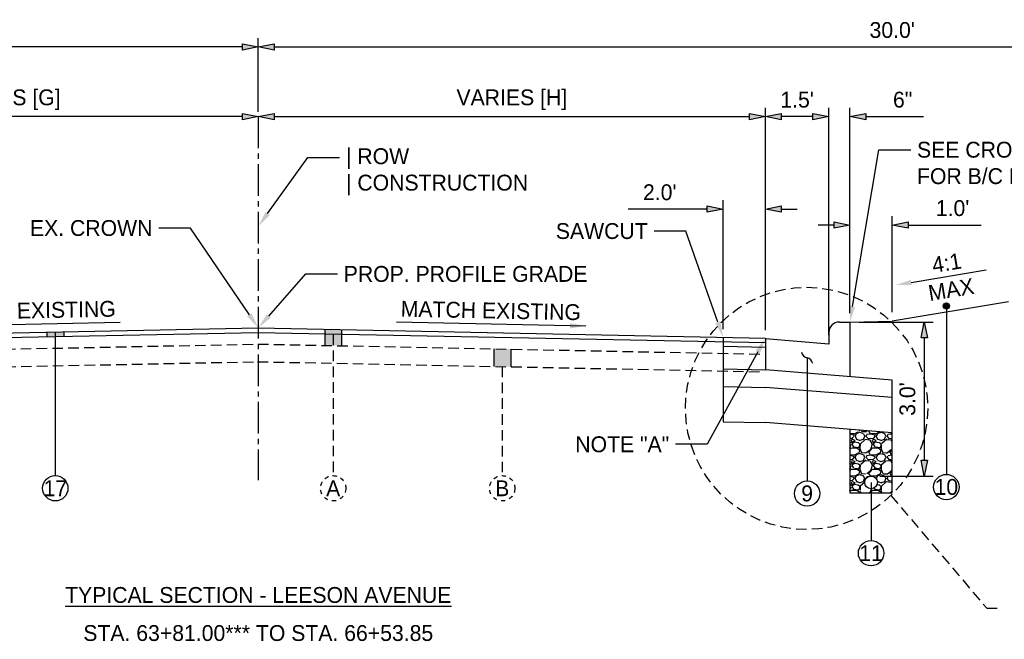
# Model space of a CAD drawing. Header units: feet. Extents: x 18895 to 19174, y 13693 to 13938.
# Tile 16 of 17: x 19136 to 19159, y 13819 to 13834. Entities that reach past the tile are written whole.
import ezdxf
from ezdxf import colors
from ezdxf.entities.mleader import LeaderData, LeaderLine
from ezdxf.math import Vec2, Vec3

# ---------------------------------------------------------------- set-up
doc = ezdxf.new("R2010")
doc.units = ezdxf.units.FT
doc.header["$MEASUREMENT"] = 0
doc.linetypes.add('CENTER2', pattern=[1.125, 0.75, -0.125, 0.125, -0.125])
doc.linetypes.add('DASHED2', pattern=[0.375, 0.25, -0.125])
for name, color, linetype in [('PV_P_EOP', 7, 'Continuous'), ('PV_P_Text', 7, 'Continuous'), ('PV_X_Text', 7, 'Continuous')]:
    doc.layers.add(name, color=color, linetype=linetype)
doc.styles.add('Slanted-Normal', font='font31.shx', dxfattribs={"height": 0.125})
doc.styles.get("Standard").update_dxf_attribs({"font": 'font31.shx'})
doc.dimstyles.new('Dec-1  Slanted', dxfattribs={"dimtxt": 0.125, "dimasz": 0.125, "dimexe": 0.07000000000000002, "dimexo": 0.07000000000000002, "dimgap": 0.07000000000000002, "dimtad": 1, "dimdec": 1, "dimzin": 3, "dimdsep": 46, "dimtxsty": 'Slanted-Normal', "dimblk": 'Dim1', "dimcen": 0, "dimclrd": 95, "dimclre": 95, "dimclrt": 7, "dimadec": 1, "dimazin": 3, "dimtfac": 1, "dimtdec": 1, "dimtix": 1, "dimtofl": 0, "dimtmove": 1, "dimatfit": 3, "dimldrblk": 'Dim1', "dimfxl": 1, "dimtolj": 1, "dimtzin": 0, "dimlwd": -1, "dimlwe": -1, "dimarcsym": 0})

# ---------------------------------------------------------------- blocks, each defined once
blk = doc.blocks.new('Dim1')
h = blk.add_hatch(color=4)
h.dxf.hatch_style = 1
h.paths.add_polyline_path([(0, 0), (-1.000000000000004, -0.1999999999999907), (-1.000000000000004, 0.1999999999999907)])
at = {"color": 4}
blk.add_lwpolyline([(0, 0), (-1.000000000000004, -0.1999999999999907), (-1.000000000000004, 0.1999999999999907), (0, 0)], dxfattribs=at)
blk = doc.blocks.new('*D965')
at = {"layer": 'Defpoints', "color": 0, "transparency": 16777216}
for p in [(19141.76597656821, 13831.56598745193), (19153.76597656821, 13831.56598745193), (19153.76597656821, 13826.32598745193)]:
    blk.add_point(p, dxfattribs=at)
at = {"layer": 'PV_X_Text', "color": 95, "linetype": 'Continuous', "transparency": 16777216}
for p, q in [((19153.76597656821, 13826.53598745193), (19153.76597656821, 13831.77598745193)), ((19142.14097656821, 13831.56598745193), (19153.39097656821, 13831.56598745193))]:
    blk.add_line(p, q, dxfattribs=at)
at = {"layer": 'PV_X_Text', "color": 95, "transparency": 16777216, "xscale": 0.375, "yscale": 0.375, "zscale": 0.375, "rotation": 180}
blk.add_blockref('Dim1', (19141.76597656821, 13831.56598745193), dxfattribs=at)
at = {"layer": 'PV_X_Text', "color": 95, "transparency": 16777216, "xscale": 0.375, "yscale": 0.375, "zscale": 0.375}
blk.add_blockref('Dim1', (19153.76597656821, 13831.56598745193), dxfattribs=at)
at = {"layer": 'PV_X_Text', "color": 7, "transparency": 16777216, "insert": (19147.76597656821, 13831.96348745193), "char_height": 0.375, "attachment_point": 5, "style": 'Slanted-Normal'}
blk.add_mtext('\\A1;VARIES [H]', dxfattribs=at)
blk = doc.blocks.new('*D967')
at = {"layer": 'Defpoints', "color": 0, "transparency": 16777216}
for p in [(19155.76597656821, 13831.56598745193), (19155.76597656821, 13826.70598745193), (19155.26597656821, 13826.45598745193)]:
    blk.add_point(p, dxfattribs=at)
at = {"layer": 'PV_X_Text', "color": 95, "linetype": 'Continuous', "transparency": 16777216}
for p, q in [((19155.26597656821, 13826.66598745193), (19155.26597656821, 13831.77598745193)), ((19155.76597656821, 13826.91598745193), (19155.76597656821, 13831.77598745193)), ((19154.89097656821, 13831.56598745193), (19154.51597656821, 13831.56598745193)), ((19156.14097656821, 13831.56598745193), (19157.51038133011, 13831.56598745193))]:
    blk.add_line(p, q, dxfattribs=at)
at = {"layer": 'PV_X_Text', "color": 95, "transparency": 16777216, "xscale": 0.375, "yscale": 0.375, "zscale": 0.375}
blk.add_blockref('Dim1', (19155.26597656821, 13831.56598745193), dxfattribs=at)
at = {"layer": 'PV_X_Text', "color": 95, "transparency": 16777216, "xscale": 0.375, "yscale": 0.375, "zscale": 0.375, "rotation": 180}
blk.add_blockref('Dim1', (19155.76597656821, 13831.56598745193), dxfattribs=at)
at = {"layer": 'PV_X_Text', "color": 7, "transparency": 16777216, "insert": (19157.01317894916, 13831.96348745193), "char_height": 0.375, "attachment_point": 5, "style": 'Slanted-Normal'}
blk.add_mtext('\\A1;6"', dxfattribs=at)
blk = doc.blocks.new('*D966')
at = {"layer": 'Defpoints', "color": 0, "transparency": 16777216}
for p in [(19153.76597656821, 13831.56598745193), (19153.76597656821, 13826.30512099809), (19155.26597656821, 13826.18512099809)]:
    blk.add_point(p, dxfattribs=at)
at = {"layer": 'PV_X_Text', "color": 95, "linetype": 'Continuous', "transparency": 16777216}
for p, q in [((19153.76597656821, 13826.51512099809), (19153.76597656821, 13831.77598745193)), ((19155.26597656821, 13826.39512099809), (19155.26597656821, 13831.77598745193)), ((19154.89097656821, 13831.56598745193), (19154.14097656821, 13831.56598745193))]:
    blk.add_line(p, q, dxfattribs=at)
at = {"layer": 'PV_X_Text', "color": 95, "transparency": 16777216, "xscale": 0.375, "yscale": 0.375, "zscale": 0.375, "rotation": 180}
blk.add_blockref('Dim1', (19153.76597656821, 13831.56598745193), dxfattribs=at)
at = {"layer": 'PV_X_Text', "color": 95, "transparency": 16777216, "xscale": 0.375, "yscale": 0.375, "zscale": 0.375}
blk.add_blockref('Dim1', (19155.26597656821, 13831.56598745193), dxfattribs=at)
at = {"layer": 'PV_X_Text', "color": 7, "transparency": 16777216, "insert": (19154.51597656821, 13831.96348745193), "char_height": 0.375, "attachment_point": 5, "style": 'Slanted-Normal'}
blk.add_mtext("\\A1;1.5'", dxfattribs=at)
blk = doc.blocks.new('*D968')
at = {"layer": 'Defpoints', "color": 0, "transparency": 16777216}
for p in [(19171.76597656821, 13833.21325701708), (19141.76597656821, 13831.46407051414), (19171.76597656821, 13831.46407051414)]:
    blk.add_point(p, dxfattribs=at)
at = {"layer": 'PV_X_Text', "color": 95, "linetype": 'Continuous', "transparency": 16777216}
for p, q in [((19141.76597656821, 13831.67407051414), (19141.76597656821, 13833.42325701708)), ((19171.76597656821, 13831.67407051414), (19171.76597656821, 13833.42325701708)), ((19142.14097656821, 13833.21325701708), (19171.39097656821, 13833.21325701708))]:
    blk.add_line(p, q, dxfattribs=at)
at = {"layer": 'PV_X_Text', "color": 95, "transparency": 16777216, "xscale": 0.375, "yscale": 0.375, "zscale": 0.375, "rotation": 180}
blk.add_blockref('Dim1', (19141.76597656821, 13833.21325701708), dxfattribs=at)
at = {"layer": 'PV_X_Text', "color": 95, "transparency": 16777216, "xscale": 0.375, "yscale": 0.375, "zscale": 0.375}
blk.add_blockref('Dim1', (19171.76597656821, 13833.21325701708), dxfattribs=at)
at = {"layer": 'PV_X_Text', "color": 7, "transparency": 16777216, "insert": (19156.76597656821, 13833.61075701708), "char_height": 0.375, "attachment_point": 5, "style": 'Slanted-Normal'}
blk.add_mtext("\\A1;30.0'", dxfattribs=at)
blk = doc.blocks.new('*D969')
at = {"layer": 'Defpoints', "color": 0, "transparency": 16777216}
for p in [(19129.76597656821, 13831.56598745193), (19141.76597656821, 13831.56598745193), (19129.76597656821, 13826.32598745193)]:
    blk.add_point(p, dxfattribs=at)
at = {"layer": 'PV_X_Text', "color": 95, "linetype": 'Continuous', "transparency": 16777216}
for p, q in [((19129.76597656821, 13826.53598745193), (19129.76597656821, 13831.77598745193)), ((19141.39097656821, 13831.56598745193), (19130.14097656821, 13831.56598745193))]:
    blk.add_line(p, q, dxfattribs=at)
at = {"layer": 'PV_X_Text', "color": 95, "transparency": 16777216, "xscale": 0.375, "yscale": 0.375, "zscale": 0.375, "rotation": 180}
blk.add_blockref('Dim1', (19129.76597656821, 13831.56598745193), dxfattribs=at)
at = {"layer": 'PV_X_Text', "color": 95, "transparency": 16777216, "xscale": 0.375, "yscale": 0.375, "zscale": 0.375}
blk.add_blockref('Dim1', (19141.76597656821, 13831.56598745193), dxfattribs=at)
at = {"layer": 'PV_X_Text', "color": 7, "transparency": 16777216, "insert": (19135.76597656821, 13831.96348745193), "char_height": 0.375, "attachment_point": 5, "style": 'Slanted-Normal'}
blk.add_mtext('\\A1;VARIES [G]', dxfattribs=at)
blk = doc.blocks.new('*D964')
at = {"layer": 'Defpoints', "color": 0, "transparency": 16777216}
for p in [(19111.76597656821, 13833.21325701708), (19111.76597656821, 13831.46407051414), (19141.76597656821, 13831.56598745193)]:
    blk.add_point(p, dxfattribs=at)
at = {"layer": 'PV_X_Text', "color": 95, "linetype": 'Continuous', "transparency": 16777216}
for p, q in [((19111.76597656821, 13831.67407051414), (19111.76597656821, 13833.42325701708)), ((19141.76597656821, 13831.77598745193), (19141.76597656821, 13833.42325701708)), ((19141.39097656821, 13833.21325701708), (19112.14097656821, 13833.21325701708))]:
    blk.add_line(p, q, dxfattribs=at)
at = {"layer": 'PV_X_Text', "color": 95, "transparency": 16777216, "xscale": 0.375, "yscale": 0.375, "zscale": 0.375, "rotation": 180}
blk.add_blockref('Dim1', (19111.76597656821, 13833.21325701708), dxfattribs=at)
at = {"layer": 'PV_X_Text', "color": 95, "transparency": 16777216, "xscale": 0.375, "yscale": 0.375, "zscale": 0.375}
blk.add_blockref('Dim1', (19141.76597656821, 13833.21325701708), dxfattribs=at)
at = {"layer": 'PV_X_Text', "color": 7, "transparency": 16777216, "insert": (19126.76597656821, 13833.61075701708), "char_height": 0.375, "attachment_point": 5, "style": 'Slanted-Normal'}
blk.add_mtext("\\A1;30.0'", dxfattribs=at)
blk = doc.blocks.new('_Integral')
at = {"color": 0, "linetype": 'ByBlock', "lineweight": -2}
for centre, start, end in [((0.44488802, -0.09133463), 101.9999999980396, 167.9999999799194), ((-0.44488802, 0.09133463), 282.0000000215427, 348.0000000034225)]:
    blk.add_arc(centre, 0.45416667, start, end, dxfattribs=at)
blk = doc.blocks.new('*D973')
at = {"layer": 'Defpoints', "color": 0, "transparency": 16777216}
for p in [(19152.76597656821, 13829.37555422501), (19152.76597656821, 13826.32512099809), (19153.76597656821, 13826.32598745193)]:
    blk.add_point(p, dxfattribs=at)
at = {"layer": 'PV_X_Text', "color": 95, "linetype": 'Continuous', "transparency": 16777216}
for p, q in [((19152.76597656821, 13826.53512099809), (19152.76597656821, 13829.58555422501)), ((19153.76597656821, 13826.53598745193), (19153.76597656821, 13829.58555422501)), ((19152.39097656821, 13829.37555422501), (19150.51561942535, 13829.37555422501)), ((19154.14097656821, 13829.37555422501), (19154.51597656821, 13829.37555422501))]:
    blk.add_line(p, q, dxfattribs=at)
at = {"layer": 'PV_X_Text', "color": 95, "transparency": 16777216, "xscale": 0.375, "yscale": 0.375, "zscale": 0.375}
blk.add_blockref('Dim1', (19152.76597656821, 13829.37555422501), dxfattribs=at)
at = {"layer": 'PV_X_Text', "color": 95, "transparency": 16777216, "xscale": 0.375, "yscale": 0.375, "zscale": 0.375, "rotation": 180}
blk.add_blockref('Dim1', (19153.76597656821, 13829.37555422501), dxfattribs=at)
at = {"layer": 'PV_X_Text', "color": 7, "transparency": 16777216, "insert": (19151.26579799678, 13829.77305422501), "char_height": 0.375, "attachment_point": 5, "style": 'Slanted-Normal'}
blk.add_mtext("\\A1;2.0'", dxfattribs=at)
blk = doc.blocks.new('*D975')
at = {"layer": 'Defpoints', "color": 0, "transparency": 16777216}
for p in [(19155.76597656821, 13826.70598745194), (19156.26597656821, 13823.06245475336), (19157.52486604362, 13823.06245475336)]:
    blk.add_point(p, dxfattribs=at)
at = {"layer": 'PV_X_Text', "color": 95, "linetype": 'Continuous', "transparency": 16777216}
for p, q in [((19155.97597656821, 13826.70598745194), (19157.73486604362, 13826.70598745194)), ((19157.52486604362, 13826.33098745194), (19157.52486604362, 13823.43745475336)), ((19156.47597656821, 13823.06245475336), (19157.73486604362, 13823.06245475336))]:
    blk.add_line(p, q, dxfattribs=at)
at = {"layer": 'PV_X_Text', "color": 95, "transparency": 16777216, "xscale": 0.375, "yscale": 0.375, "zscale": 0.375}
for p, rotation in [((19157.52486604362, 13826.70598745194), 90), ((19157.52486604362, 13823.06245475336), 270)]:
    blk.add_blockref('Dim1', p, dxfattribs=dict(at, rotation=rotation))
at = {"layer": 'PV_X_Text', "color": 7, "transparency": 16777216, "insert": (19157.12736604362, 13824.88422110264), "char_height": 0.375, "attachment_point": 5, "rotation": 90, "style": 'Slanted-Normal'}
blk.add_mtext("\\A1;3.0'", dxfattribs=at)
blk = doc.blocks.new('*D997')
at = {"layer": 'Defpoints', "color": 0, "transparency": 16777216}
for p in [(19155.76577662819, 13829.00059810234), (19155.76577662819, 13826.72511699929), (19156.76577662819, 13826.72598345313)]:
    blk.add_point(p, dxfattribs=at)
at = {"layer": 'PV_X_Text', "color": 95, "linetype": 'Continuous', "transparency": 16777216}
for p, q in [((19155.76577662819, 13826.93511699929), (19155.76577662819, 13829.21059810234)), ((19156.76577662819, 13826.93598345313), (19156.76577662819, 13829.21059810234)), ((19155.39077662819, 13829.00059810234), (19155.01577662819, 13829.00059810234)), ((19157.14077662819, 13829.00059810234), (19158.87327662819, 13829.00059810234))]:
    blk.add_line(p, q, dxfattribs=at)
at = {"layer": 'PV_X_Text', "color": 95, "transparency": 16777216, "xscale": 0.375, "yscale": 0.375, "zscale": 0.375}
blk.add_blockref('Dim1', (19155.76577662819, 13829.00059810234), dxfattribs=at)
at = {"layer": 'PV_X_Text', "color": 95, "transparency": 16777216, "xscale": 0.375, "yscale": 0.375, "zscale": 0.375, "rotation": 180}
blk.add_blockref('Dim1', (19156.76577662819, 13829.00059810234), dxfattribs=at)
at = {"layer": 'PV_X_Text', "color": 7, "transparency": 16777216, "insert": (19158.19452662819, 13829.39809810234), "char_height": 0.375, "attachment_point": 5, "style": 'Slanted-Normal'}
blk.add_mtext("\\A1;1.0'", dxfattribs=at)

msp = doc.modelspace()

# ---------------------------------------------------------------- hatches: boundary and pattern name
at = {"layer": 'PV_P_EOP'}
h = msp.add_hatch(color=256, dxfattribs=at)
h.dxf.hatch_style = 1
edge = h.paths.add_edge_path()
edge.add_arc((19158.04703315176, 13827.08623958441), 0.0750000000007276, 0, 360)
h = msp.add_hatch(color=256, dxfattribs=at)
h.dxf.hatch_style = 1
h.paths.add_polyline_path([(19136.76389298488, 13826.46594578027), (19137.16389298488, 13826.47394578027), (19137.16389298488, 13826.36972494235), (19136.76389298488, 13826.36172494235)])
at = {"layer": 'PV_X_Text'}
h = msp.add_hatch(color=256, dxfattribs=at)
h.dxf.hatch_style = 1
h.paths.add_polyline_path([(19143.3388355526, 13826.53453027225), (19143.7388355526, 13826.52653027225), (19143.7388355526, 13826.14425383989), (19143.3388355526, 13826.15225383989)])
h = msp.add_hatch(color=256, dxfattribs=at)
h.dxf.hatch_style = 1
h.paths.add_polyline_path([(19147.3388355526, 13825.65537048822), (19147.7388355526, 13825.64737048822), (19147.7388355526, 13826.06425383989), (19147.3388355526, 13826.07225383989)])
at = {"layer": 'PV_X_Text', "transparency": 33554585}
h = msp.add_hatch(dxfattribs=at)
h.set_pattern_fill('GRAVEL', color=256, scale=0.5)
h.set_pattern_definition([(228.012787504, (0.36, 0.5), (-4.000000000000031, -4.500000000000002), [0.067268, -6.659544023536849]), (184.969740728, (0.315, 0.45), (5.999999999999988, 0.5000000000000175), [0.115434, -11.427962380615]), (132.510447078, (0.2, 0.44), (5.000000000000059, -5.499999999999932), [0.08139400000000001, -8.05801629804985]), (267.273689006, (0.005, 0.315), (0.5000000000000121, 10.00000000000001), [0.105119, -10.4067790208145]), (292.833654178, (0, 0.21), (-2.499999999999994, 6.000000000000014), [0.1030775, -10.20468656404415]), (357.273689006, (0.04, 0.115), (-10.00000000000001, 0.5000000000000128), [0.105119, -10.4067790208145]), (37.6942404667, (0.145, 0.11), (-6.499999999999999, -4.999999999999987), [0.1390145, -13.762424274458]), (72.2553283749, (0.255, 0.195), (3.500000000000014, 11), [0.131244, -12.9931607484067]), (121.429565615, (0.295, 0.32), (-4.00000000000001, 6.499999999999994), [0.105475, -10.4420365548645]), (175.236358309, (0.24, 0.41), (5.499999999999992, -0.500000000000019), [0.120416, -5.90038128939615]), (222.397437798, (0.12, 0.42), (-5.999999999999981, -5.499999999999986), [0.155724, -15.41668750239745]), (138.814074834, (0.5, 0.31), (-3.500000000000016, 3), [0.05315049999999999, -5.261922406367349]), (171.46923439, (0.46, 0.345), (6.499999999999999, -0.9999999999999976), [0.1011185, -10.0107557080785]), (225, (0.36, 0.36), (-5.551115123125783e-17, -0.4999999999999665), [0.0707105, -0.63639628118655]), (203.198590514, (0.325, 0.42), (2.499999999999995, 0.9999999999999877), [0.038079, -3.76980755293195]), (291.801409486, (0.29, 0.405), (-0.499999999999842, 1.500000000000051), [0.0538515, -2.63873090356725]), (30.96375653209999, (0.31, 0.355), (1.500000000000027, 0.9999999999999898), [0.0874645, -2.82801144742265]), (161.565051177, (0.385, 0.4), (1.000000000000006, -0.4999999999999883), [0.0632455, -1.5178933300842]), (16.389540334, (0, 0.405), (4.999999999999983, 1.500000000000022), [0.0886, -8.7714225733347]), (70.3461759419, (0.085, 0.43), (-2.00000000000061, -5.500000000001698), [0.0743305, -7.3587038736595]), (293.198590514, (0.385, 0.5), (-0.9999999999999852, 2.499999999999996), [0.0761575, -3.73172905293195]), (343.610459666, (0.415, 0.43), (-4.999999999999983, 1.500000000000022), [0.08859999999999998, -8.771422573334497]), (339.44395478, (0, 0.095), (-2.500000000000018, 1.000000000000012), [0.08543999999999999, -4.186561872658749]), (294.775140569, (0.08, 0.065), (-2.500000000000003, 5.500000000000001), [0.071589, -7.087321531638]), (66.8014094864, (0.39, 0), (0.9999999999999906, 2.499999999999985), [0.0761575, -3.73172905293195]), (17.3540246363, (0.42, 0.07), (-6.499999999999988, -1.999999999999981), [0.0838155, -8.29771180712]), (69.44395478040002, (0.145, 0), (-1.000000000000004, -2.499999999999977), [0.04271999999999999, -4.229281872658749]), (101.309932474, (0.36, 0), (-0.4999999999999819, 2.000000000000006), [0.025495, -2.5240147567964]), (165.963756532, (0.355, 0.025), (1.499999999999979, -0.5000000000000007), [0.1030775, -1.95847531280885]), (186.009005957, (0.255, 0.05), (5.000000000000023, 0.4999999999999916), [0.095525, -9.456961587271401]), (303.690067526, (0.31, 0.31), (-0.4999999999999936, 0.9999999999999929), [0.07211099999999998, -1.730664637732]), (353.157226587, (0.35, 0.25), (8.500000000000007, -1.000000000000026), [0.125897, -12.46378131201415]), (60.9453959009, (0.475, 0.235), (-1.999999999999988, -3.499999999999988), [0.051478, -5.0963370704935]), (90, (0.5, 0.28), (-0.4999999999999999, 0.5), [0.03, -0.47]), (120.256437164, (0.245, 0.065), (2.000000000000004, -3.500000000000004), [0.069462, -6.876759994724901]), (48.01278750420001, (0.21, 0.125), (4, 4.499999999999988), [0.134536, -6.592276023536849]), (0, (0.3, 0.225), (0.5, 0.5), [0.13, -0.37]), (325.3048464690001, (0.43, 0.225), (5.000000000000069, -3.499999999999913), [0.07905699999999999, -7.826637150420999]), (254.054604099, (0.495, 0.18), (-0.5000000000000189, -2.000000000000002), [0.072801, -3.56725394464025]), (207.645975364, (0.475, 0.11), (-9.499999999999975, -5.000000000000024), [0.1185325, -11.7347370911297]), (175.42607874, (0.37, 0.055), (-6.499999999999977, 0.5000000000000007), [0.1253995, -12.41453670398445])])
edge = h.paths.add_edge_path(flags=16)
edge.add_arc((19156.26597656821, 13822.91245475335), 0.1500000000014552, 0, 360)
h.paths.add_polyline_path([(19156.76597656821, 13824.0875409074), (19155.76597656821, 13824.1675409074), (19155.76597656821, 13822.66267088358), (19156.76597656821, 13822.66267088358)])

# ---------------------------------------------------------------- linework, layer by layer
at = {"layer": 'PV_P_EOP'}
msp.add_lwpolyline([(19136.76389298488, 13826.46594578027), (19136.76389298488, 13826.36172494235)], dxfattribs=at)
msp.add_circle((19158.04703315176, 13827.08623958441), 0.075, dxfattribs=at)
at = {"layer": 'PV_P_Text', "linetype": 'CENTER2'}
msp.add_lwpolyline([(19141.76597656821, 13831.56598745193), (19141.76597656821, 13822.96874157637)], dxfattribs=at)
at = {"layer": 'PV_P_Text'}
for points in [[(19159.52156307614, 13827.185373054), (19156.76577662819, 13826.72598345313)], [(19129.76597656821, 13826.32598745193), (19141.76597656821, 13826.56598745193)], [(19141.76597656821, 13826.56598745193), (19153.76597656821, 13826.32598745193)], [(19155.51597656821, 13826.70598745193), (19155.76597656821, 13826.70598745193)], [(19155.76597656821, 13826.70598745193), (19155.76597656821, 13825.41359127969)], [(19129.76597656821, 13826.22176661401), (19141.76597656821, 13826.46176661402)], [(19137.16389298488, 13826.47394578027), (19137.16389298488, 13826.36972494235)], [(19141.76597656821, 13826.46176661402), (19153.76597656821, 13826.22176661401)], [(19152.76597656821, 13826.34598745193), (19152.76597656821, 13824.34751731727)], [(19153.76597656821, 13826.32598745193), (19153.76597656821, 13825.57359127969)], [(19155.26597656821, 13826.18512099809), (19153.76597656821, 13826.30512099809)], [(19155.26597656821, 13826.45598745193), (19155.26597656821, 13826.18512099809)], [(19152.76597656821, 13826.13174461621), (19153.76597656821, 13826.11174461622)], [(19152.76597656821, 13825.59583746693), (19153.76597656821, 13825.57583746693)], [(19156.76597656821, 13825.33359127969), (19153.76597656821, 13825.57359127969)], [(19155.76597656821, 13824.1675409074), (19155.76597656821, 13822.66267088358), (19156.76597656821, 13822.66267088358), (19156.76597656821, 13825.33359127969)], [(19152.76597656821, 13825.18075447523), (19153.76597656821, 13825.16075447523)], [(19156.76597656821, 13824.92075447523), (19153.76597656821, 13825.16075447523)], [(19141.77422821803, 13824.56742285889), (19141.7742749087, 13824.5674237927)], [(19152.76597656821, 13824.34751731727), (19153.76597656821, 13824.32754090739)], [(19156.76597656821, 13824.0875409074), (19153.76597656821, 13824.32754090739)]]:
    msp.add_lwpolyline(points, dxfattribs=at)
at = {"layer": 'PV_P_Text', "linetype": 'DASHED2'}
for points in [[(19143.5388355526, 13826.40486713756), (19143.5388355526, 13823.07292074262)], [(19129.77153545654, 13825.94382219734), (19141.77153545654, 13826.18382219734)], [(19141.76041767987, 13826.18382219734), (19153.76041767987, 13825.94382219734)], [(19129.77986978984, 13825.52710553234), (19141.77986978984, 13825.76710553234)], [(19141.75208334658, 13825.76710553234), (19153.75208334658, 13825.52710553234)], [(19147.5388355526, 13825.65137048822), (19147.5388355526, 13823.07292074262)]]:
    msp.add_lwpolyline(points, dxfattribs=at)
at = {"layer": 'PV_P_Text'}
msp.add_circle((19156.26597656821, 13822.91245475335), 0.15, dxfattribs=at)
msp.add_arc((19155.51597656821, 13826.45598745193), 0.25, 90, 180, dxfattribs=at)
at = {"layer": 'PV_X_Text', "linetype": 'ByBlock', "lineweight": -2}
for points in [[(19157.216714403, 13827.64099205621), (19158.99197016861, 13827.93692719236)], [(19134.01495846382, 13826.61096708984), (19138.49724079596, 13826.70061273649)], [(19149.51699467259, 13826.61096708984), (19145.03471234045, 13826.70061273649)]]:
    msp.add_lwpolyline(points, dxfattribs=at)
at = {"layer": 'PV_X_Text'}
for points in [[(19158.04703315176, 13827.08623958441), (19158.04703315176, 13823.10232615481)], [(19143.3388355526, 13826.53453027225), (19143.3388355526, 13826.15225383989)], [(19143.7388355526, 13826.52653027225), (19143.7388355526, 13826.14425383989)], [(19155.76597656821, 13826.70598745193), (19156.76577662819, 13826.72598345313)], [(19136.96389298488, 13826.46994578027), (19136.96389298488, 13823.07292074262)], [(19147.3388355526, 13826.07225383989), (19147.3388355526, 13825.65537048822)], [(19147.7388355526, 13826.06425383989), (19147.7388355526, 13825.64737048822)], [(19156.26597656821, 13822.91245475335), (19156.26597656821, 13821.53794223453)]]:
    msp.add_lwpolyline(points, dxfattribs=at)
at = {"layer": 'PV_X_Text', "linetype": 'DASHED2', "lineweight": -2}
msp.add_lwpolyline([(19156.73385530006, 13822.60430806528), (19159.00134473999, 13819.93861681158), (19159.36134473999, 13819.93861681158)], dxfattribs=at)
at = {"layer": 'PV_X_Text', "linetype": 'DASHED2'}
msp.add_circle((19154.74003324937, 13824.66272500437), 2.865729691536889, dxfattribs=at)
at = {"layer": 'PV_X_Text'}
for centre in [(19136.96389298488, 13822.77292074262), (19158.04703315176, 13822.80232615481), (19154.75282802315, 13822.64874157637), (19156.26597656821, 13821.23794223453)]:
    msp.add_circle(centre, 0.3, dxfattribs=at)
at = {"layer": 'PV_X_Text', "linetype": 'DASHED2', "ltscale": 0.333}
for centre in [(19143.5388355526, 13822.77292074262), (19147.5388355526, 13822.77292074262)]:
    msp.add_circle(centre, 0.3, dxfattribs=at)
at = {"layer": 'PV_X_Text'}
for points in [[(19157.20643746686, 13827.70264134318), (19156.84681868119, 13827.57933043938), (19157.22699133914, 13827.57934276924)], [(19149.14331940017, 13826.68095309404), (19149.51699467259, 13826.61096708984), (19149.14081990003, 13826.55597808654)]]:
    msp.add_solid(points, dxfattribs=at)

# ---------------------------------------------------------------- texts
at = {"layer": 'PV_P_EOP', "insert": (19141.76597656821, 13820.24708511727), "char_height": 0.375, "width": 29.24883758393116, "attachment_point": 5, "style": 'Slanted-Normal'}
msp.add_mtext('{\\LTYPICAL SECTION - LEESON AVENUE}', dxfattribs=at)
at = {"layer": 'PV_X_Text', "char_height": 0.375, "attachment_point": 5, "style": 'Slanted-Normal'}
for s, insert, width, rotation in [('4:1', (19158.05492802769, 13828.10482836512), 2.183765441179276, 9.464180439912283), ('MAX', (19158.16006340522, 13827.47414223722), 2.183765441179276, 9.464180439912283), ('MATCH EXISTING', (19136.26278026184, 13826.9756820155), 4.754161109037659, 1.1457628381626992), ('MATCH EXISTING', (19147.26917287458, 13826.9756820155), 4.754161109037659, 358.8542371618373)]:
    msp.add_mtext(s, dxfattribs=dict(at, insert=insert, width=width, rotation=rotation))
for s, insert in [('17', (19136.96389298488, 13822.77292074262)), ('A', (19143.5388355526, 13822.77292074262)), ('B', (19147.5388355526, 13822.77292074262)), ('9', (19154.75282802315, 13822.64874157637)), ('10', (19158.04703315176, 13822.80232615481)), ('11', (19156.26597656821, 13821.23794223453))]:
    msp.add_mtext_dynamic_manual_height_columns(s, width=2.462342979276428, gutter_width=0.625, heights=[0], dxfattribs=dict(at, insert=insert))
at = {"layer": 'PV_X_Text', "insert": (19141.76597656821, 13819.34657788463), "char_height": 0.375, "width": 29.24883758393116, "attachment_point": 5, "style": 'Slanted-Normal'}
msp.add_mtext('STA. 63+81.00*** TO STA. 66+53.85', dxfattribs=at)

# ---------------------------------------------------------------- dimensions: what is measured, and where the dimension line sits
at = {"layer": 'PV_X_Text'}
for base, p1, p2, text, picture, middle in [((19111.76597656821, 13833.21325701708), (19141.76597656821, 13831.56598745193), (19111.76597656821, 13831.46407051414), "30.0'", '*D964', (19126.76597656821, 13833.61075701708)), ((19171.76597656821, 13833.21325701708), (19141.76597656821, 13831.46407051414), (19171.76597656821, 13831.46407051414), "30.0'", '*D968', (19156.76597656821, 13833.61075701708)), ((19129.76597656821, 13831.56598745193), (19141.76597656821, 13831.56598745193), (19129.76597656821, 13826.32598745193), 'VARIES [G]', '*D969', (19135.76597656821, 13831.96348745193)), ((19153.76597656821, 13831.56598745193), (19141.76597656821, 13831.56598745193), (19153.76597656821, 13826.32598745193), 'VARIES [H]', '*D965', (19147.76597656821, 13831.96348745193)), ((19153.76597656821, 13831.56598745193), (19155.26597656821, 13826.18512099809), (19153.76597656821, 13826.30512099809), "1.5'", '*D966', (19154.51597656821, 13831.96348745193)), ((19155.76597656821, 13831.56598745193), (19155.26597656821, 13826.45598745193), (19155.76597656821, 13826.70598745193), '6"', '*D967', (19157.01317894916, 13831.96348745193)), ((19152.76597656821, 13829.37555422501), (19153.76597656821, 13826.32598745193), (19152.76597656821, 13826.32512099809), "2.0'", '*D973', (19151.26579799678, 13829.77305422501))]:
    dim = msp.add_linear_dim(base=base, p1=p1, p2=p2, text=text, dimstyle='Dec-1  Slanted', override={"dimpost": "'"}, dxfattribs=at)
    dim.commit()
    dim.dimension.update_dxf_attribs({"geometry": picture, "text_midpoint": middle})
dim = msp.add_linear_dim(base=(19155.76577662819, 13829.00059810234), p1=(19156.76577662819, 13826.72598345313), p2=(19155.76577662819, 13826.72511699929), text="1.0'", dimstyle='Dec-1  Slanted', override={"dimpost": "'"}, dxfattribs=at)
dim.commit()
dim.dimension.update_dxf_attribs({"geometry": '*D997', "text_midpoint": (19158.19452662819, 13829.00059810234), "dimtype": 160})
dim = msp.add_linear_dim(base=(19157.52486604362, 13823.06245475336), p1=(19155.76597656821, 13826.70598745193), p2=(19156.26597656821, 13823.06245475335), angle=270, text="3.0'", dimstyle='Dec-1  Slanted', override={"dimpost": "'"}, dxfattribs=at)
dim.commit()
dim.dimension.update_dxf_attribs({"geometry": '*D975', "text_midpoint": (19157.12736604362, 13824.88422110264)})

# ---------------------------------------------------------------- leaders
ml = msp.add_multileader_mtext('Standard', dxfattribs=at)
ml.set_content('SEE CROSS SECTIONS \\PFOR B/C ELEVATIONS', color=256, style='Slanted-Normal')
ml.set_leader_properties()
ml.build(insert=Vec2(0, 0))
ml.multileader.update_dxf_attribs({"dogleg_length": 0.25, "arrow_head_size": 0.375, "scale": 3})
ctx = ml.context
ctx.base_point, ctx.scale, ctx.char_height, ctx.arrow_head_size, ctx.landing_gap_size, ctx.plane_origin = Vec3(19157.20328218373, 13830.7816456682), 3, 0.375, 0.375, 0.15, Vec3(19155.70987351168, 13826.67970338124)
notes = []
notes.append((ctx, [(1, (1, 1, 0), (19156.45328218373, 13830.7816456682), (1, 0), 0.75, [(0, [(19155.76597656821, 13826.70596738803)], 0, [])])]))
ctx.mtext.insert, ctx.mtext.flow_direction = Vec3(19157.35328218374, 13830.9691456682), 5
ml = msp.add_multileader_mtext('Standard', dxfattribs=at)
ml.set_content('| ROW\\P| CONSTRUCTION', color=256, style='Slanted-Normal')
ml.set_leader_properties()
ml.build(insert=Vec2(0, 0))
ml.multileader.update_dxf_attribs({"dogleg_length": 0.25, "arrow_head_size": 0.375, "scale": 3})
ctx = ml.context
ctx.base_point, ctx.scale, ctx.char_height, ctx.arrow_head_size, ctx.landing_gap_size, ctx.plane_origin = Vec3(19143.69132866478, 13830.59692678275), 3, 0.375, 0.375, 0.15, Vec3(19141.82207962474, 13828.94150086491)
notes.append((ctx, [(0, (1, 1, 0), (19142.94132866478, 13830.59692678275), (1, 0), 0.75, [(0, [(19141.76597656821, 13828.96776487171)], 0, [])])]))
ctx.mtext.insert, ctx.mtext.flow_direction = Vec3(19143.84132866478, 13830.81567678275), 5
ml = msp.add_multileader_mtext('Standard', dxfattribs=at)
ml.set_content('EX. CROWN', color=256, style='Slanted-Normal')
ml.set_leader_properties()
ml.build(insert=Vec2(0, 0))
ml.multileader.update_dxf_attribs({"dogleg_length": 0.25, "arrow_head_size": 0.375, "scale": 3})
ctx = ml.context
ctx.base_point, ctx.scale, ctx.char_height, ctx.arrow_head_size, ctx.landing_gap_size, ctx.plane_origin = Vec3(19136.14115545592, 13828.92947009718), 3, 0.375, 0.375, 0.15, Vec3(19141.70987351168, 13826.53972344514)
ctx.text_align_type = 2
notes.append((ctx, [(0, (1, 1, 0), (19140.16139355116, 13828.92947009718), (-1, 0), 0.75, [(0, [(19141.76597656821, 13826.56598745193)], 0, [])])]))
ctx.mtext.insert, ctx.mtext.alignment, ctx.mtext.flow_direction = Vec3(19139.26139355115, 13829.11697009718), 3, 5
ml = msp.add_multileader_mtext('Standard', dxfattribs=at)
ml.set_content('SAWCUT', color=256, style='Slanted-Normal')
ml.set_leader_properties()
ml.build(insert=Vec2(0, 0))
ml.multileader.update_dxf_attribs({"dogleg_length": 0.25, "arrow_head_size": 0.375, "scale": 3})
ctx = ml.context
ctx.base_point, ctx.scale, ctx.char_height, ctx.arrow_head_size, ctx.landing_gap_size, ctx.plane_origin = Vec3(19148.75261027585, 13828.85772219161), 3, 0.375, 0.375, 0.15, Vec3(19152.82207962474, 13826.31972344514)
ctx.text_align_type = 2
notes.append((ctx, [(1, (1, 1, 0), (19151.87999122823, 13828.85772219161), (-1, 0), 0.75, [(0, [(19152.76597656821, 13826.34598745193)], 0, [])])]))
ctx.mtext.insert, ctx.mtext.alignment, ctx.mtext.flow_direction = Vec3(19150.97999122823, 13829.04522219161), 3, 5
ml = msp.add_multileader_mtext('Standard', dxfattribs=at)
ml.set_content('PROP. PROFILE GRADE', color=256, style='Slanted-Normal')
ml.set_leader_properties()
ml.build(insert=Vec2(0, 0))
ml.multileader.update_dxf_attribs({"dogleg_length": 0.25, "arrow_head_size": 0.375, "scale": 3})
ctx = ml.context
ctx.base_point, ctx.scale, ctx.char_height, ctx.arrow_head_size, ctx.landing_gap_size, ctx.plane_origin = Vec3(19143.63832923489, 13827.84370541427), 3, 0.375, 0.375, 0.15, Vec3(19141.82207962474, 13826.53972344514)
notes.append((ctx, [(0, (1, 1, 0), (19142.88832923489, 13827.84370541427), (1, 0), 0.75, [(0, [(19141.76597656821, 13826.56598745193)], 0, [])])]))
ctx.mtext.insert, ctx.mtext.flow_direction = Vec3(19143.7883292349, 13828.03120541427), 5
ml = msp.add_multileader_mtext('Standard', dxfattribs=at)
ml.set_content('NOTE "A"', color=256, style='Slanted-Normal')
ml.set_leader_properties()
ml.build(insert=Vec2(0, 0))
ml.multileader.update_dxf_attribs({"dogleg_length": 0.25, "arrow_head_size": 0.375, "scale": 3})
ctx = ml.context
ctx.base_point, ctx.scale, ctx.char_height, ctx.arrow_head_size, ctx.landing_gap_size, ctx.plane_origin = Vec3(19148.85164408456, 13823.81445530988), 3, 0.375, 0.375, 0.15, Vec3(19153.82207962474, 13826.29972344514)
ctx.text_align_type = 2
notes.append((ctx, [(1, (1, 1, 0), (19152.38973932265, 13823.81445530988), (-1, 0), 0.75, [(0, [(19153.76597656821, 13826.32598745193)], 0, [])])]))
ctx.mtext.insert, ctx.mtext.alignment, ctx.mtext.flow_direction = Vec3(19151.48973932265, 13824.00195530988), 3, 5
ml = msp.add_multileader_mtext('Standard', dxfattribs=at)
ml.set_content('', color=256)
ml.set_leader_properties()
ml.set_arrow_properties(name='INTEGRAL')
ml.build(insert=Vec2(0, 0))
ml.multileader.update_dxf_attribs({"dogleg_length": 0, "arrow_head_size": 0.375})
ctx = ml.context
ctx.base_point, ctx.char_height, ctx.arrow_head_size, ctx.landing_gap_size, ctx.plane_origin = Vec3(19154.75282802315, 13822.95156276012), 0.18, 0.375, 0, Vec3(19154.75282802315, 13825.8598338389)
notes.append((ctx, [(0, (1, 1, 0), (19154.75282802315, 13822.95156276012), (1, 0), 0, [(0, [(19154.75282802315, 13825.8598338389)], 0, [])])]))
ctx.mtext.insert, ctx.mtext.flow_direction = Vec3(19154.75282802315, 13823.04156276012), 5
for ctx, leaders in notes:
    for number, flags, end, landing, length, lines in leaders:
        leader = LeaderData()
        leader.index, (leader.has_last_leader_line, leader.has_dogleg_vector, leader.attachment_direction) = number, flags
        leader.last_leader_point, leader.dogleg_vector, leader.dogleg_length = Vec3(end), Vec3(landing), length
        for number, points, colour, breaks in lines:
            line = LeaderLine()
            line.index, line.vertices, line.color, line.breaks = number, Vec3.list(points), colors.encode_raw_color(colour), breaks
            leader.lines.append(line)
        ctx.leaders.append(leader)

doc.saveas('drawing.dxf')
